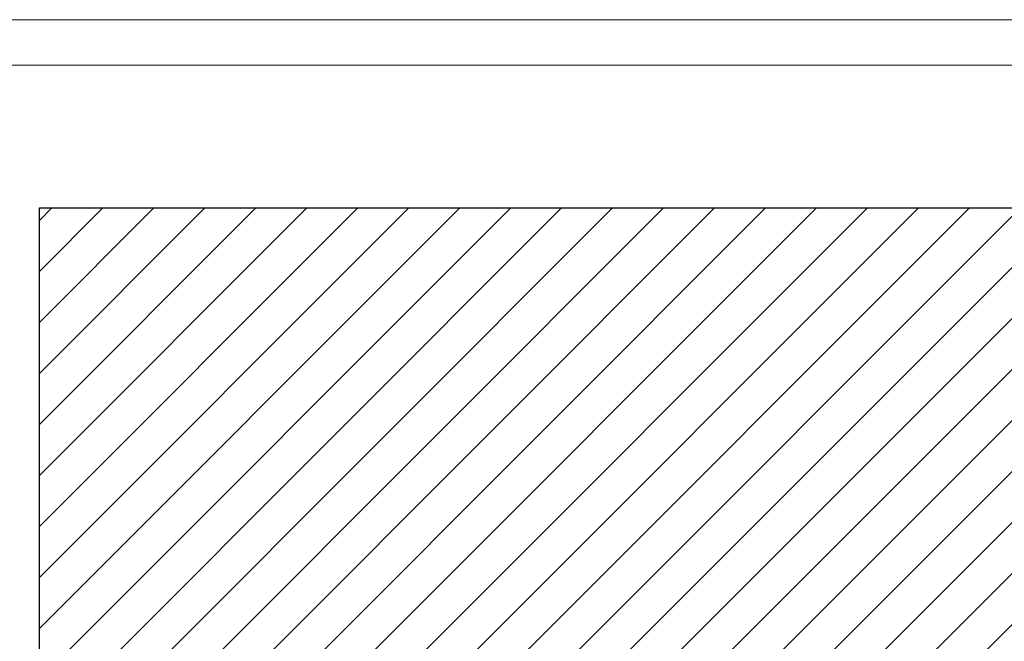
# Model space of a CAD drawing. Header units: millimetres. Extents: x 0 to 39823, y 0 to 11880.
# Tile 6 of 83: x 9823 to 11991, y 10512 to 11880. Entities that reach past the tile are written whole.
import ezdxf

# ---------------------------------------------------------------- set-up
doc = ezdxf.new("R2010")
doc.units = ezdxf.units.MM
doc.layers.add('FORMAT', color=7, linetype='Continuous')
doc.layers.add('ODMIKI funkcionalni', color=253, linetype='Continuous')

msp = doc.modelspace()

# ---------------------------------------------------------------- hatches: boundary and pattern name
at = {"layer": 'ODMIKI funkcionalni'}
h = msp.add_hatch(dxfattribs=at)
h.set_pattern_fill('ANSI31', color=256, scale=25)
h.paths.add_polyline_path([(17616.6, 11465.7), (9866.5, 11465.7), (9866.5, 8759.1), (10366.3, 8759.1), (10366.3, 10480.9), (16817.9, 10480.9), (16817.9, 8759.1), (17616.6, 8759.1)])

# ---------------------------------------------------------------- linework, layer by layer
at = {"layer": 'FORMAT', "color": 7, "linetype": 'Continuous', "lineweight": 18, "ltscale": 27}
for p, q in [((0, 11880), (39823.2, 11880)), ((500, 11780), (39723.2, 11780))]:
    msp.add_line(p, q, dxfattribs=at)
at = {"layer": 'ODMIKI funkcionalni', "ltscale": 10}
for p, q in [((9866.5, 11465.7), (17616.6, 11465.7)), ((9866.5, 8759.1), (9866.5, 11465.7))]:
    msp.add_line(p, q, dxfattribs=at)

doc.saveas('drawing.dxf')
